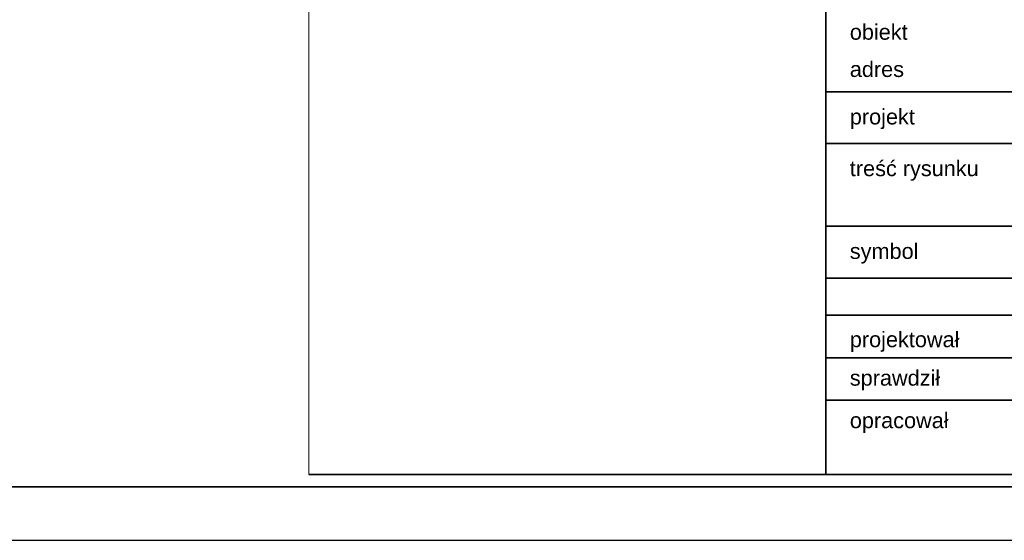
# Model space of a CAD drawing. Header units: millimetres. Extents: x 82175 to 237000, y 24756 to 471700.
# Tile 81 of 256: x 115846 to 125071, y 227292 to 232169. Entities that reach past the tile are written whole.
import ezdxf

# ---------------------------------------------------------------- set-up
doc = ezdxf.new("R2010")
doc.units = ezdxf.units.MM
doc.header["$XCLIPFRAME"] = 2
doc.layers.add('arch tabela_Nr_Pióra__100', color=7, linetype='Continuous', lineweight=20)
doc.layers.add('CP_FRREF', color=251, linetype='Continuous', lineweight=35)
doc.layers.add('CP_LINENORM', color=253, linetype='Continuous')
doc.styles.add('STYL_AUTOMATYCZNY_1', font='arial.ttf')
picture_1 = doc.add_image_def('image1.tif', size_in_pixel=(2126, 2126))

msp = doc.modelspace()

# ---------------------------------------------------------------- linework, layer by layer
at = {"color": 7, "linetype": 'Continuous', "lineweight": 35}
for p, q in [((123399.5, 227908.2), (123399.5, 232753)), ((123399.5, 231493.3), (136554.2, 231493.3)), ((123399.5, 231008.9), (134325.5, 231008.9)), ((123399.5, 230233.7), (134325.5, 230233.7)), ((123399.5, 229749.2), (136554.2, 229749.2)), ((123399.5, 229399.5), (134325.5, 229399.5)), ((123399.5, 229001.8), (130384.2, 229001.8)), ((123399.5, 228604.1), (134325.5, 228604.1)), ((118554.2, 227908.2), (136554.2, 227908.2))]:
    msp.add_line(p, q, dxfattribs=at)
at = {"layer": 'CP_FRREF'}
msp.add_line((83674.5, 227792), (136674.5, 227792), dxfattribs=at)
at = {"layer": 'CP_LINENORM', "linetype": 'Continuous'}
msp.add_line((82174.5, 227292), (137174.5, 227292), dxfattribs=at)

# ---------------------------------------------------------------- texts
at = {"color": 7, "linetype": 'Continuous', "lineweight": 35, "char_height": 145.344, "attachment_point": 4, "style": 'STYL_AUTOMATYCZNY_1'}
for s, insert in [('\\A1;{\\pql;\\fArial|b0|i0|c238|p0;\\W1.000000;obiekt}', (123623.2, 232052.8)), ('\\A1;{\\pql;\\fArial|b0|i0|c238|p0;\\W1.000000;adres}', (123623.2, 231704)), ('\\A1;{\\pql;\\fArial|b0|i0|c238|p0;\\W1.000000;projekt}', (123623.2, 231238.5)), ('\\A1;{\\pql;\\fArial|b0|i0|c238|p0;\\W1.000000;treść rysunku}', (123623.2, 230754)), ('\\A1;{\\pql;\\fArial|b0|i0|c238|p0;\\W1.000000;symbol}', (123623.2, 229978.8)), ('\\pxql;\\fArial|b0|i0|c238|p0;\\A1;projektował', (123623.2, 229151.9)), ('\\A1;{\\pql;\\fArial|b0|i0|c238|p0;\\W1.000000;sprawdził}', (123623.2, 228791.5)), ('\\pxql;\\fArial|b0|i0|c238|p0;\\A1;opracował', (123623.2, 228393.3))]:
    msp.add_mtext(s, dxfattribs=dict(at, insert=insert))

# ---------------------------------------------------------------- pictures from other files: only their frames are drawn
at = {"layer": 'arch tabela_Nr_Pióra__100', "linetype": 'Continuous'}
image = msp.add_image(picture_1, insert=(118554.2, 227908.2), size_in_units=(5000, 5000), dxfattribs=at)
image.set_boundary_path([(-0.5, 65.5), (2059.76, 2125.5)])

doc.saveas('drawing.dxf')
